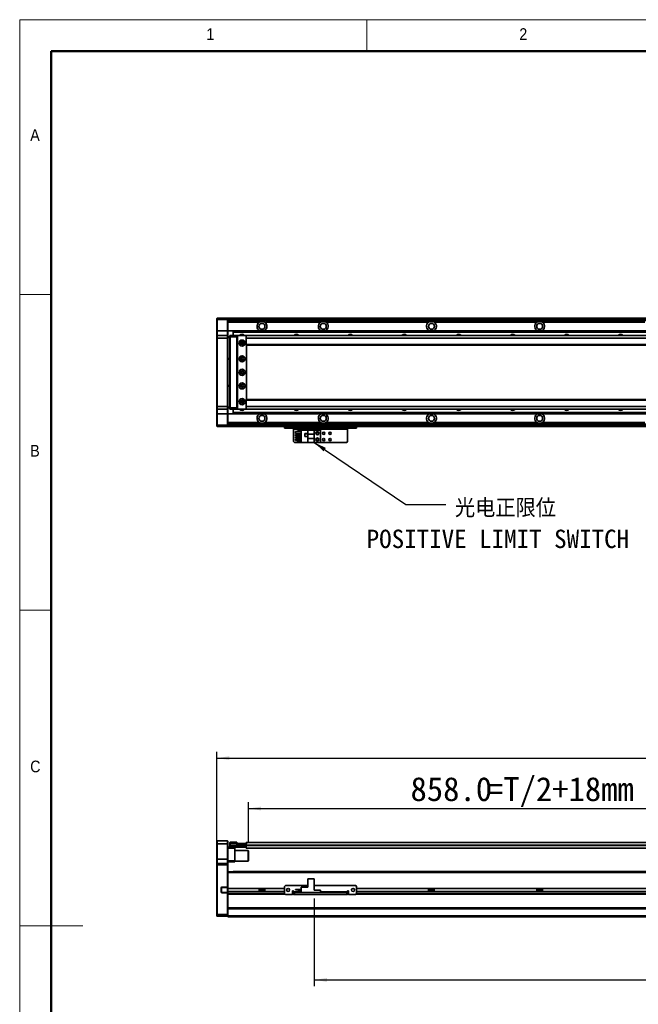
# Model space of a CAD drawing. Header units: millimetres. Extents: x 35 to 2905, y 35 to 2044.
# Tile 2 of 7: x 35 to 721, y 952 to 2044. Entities that reach past the tile are written whole.
import ezdxf

# ---------------------------------------------------------------- set-up
doc = ezdxf.new("R2010")
doc.units = ezdxf.units.MM
doc.header["$LTSCALE"] = 7
doc.layers.add('黑色实线', color=7, linetype='Continuous')
doc.styles.add('SLDTEXTSTYLE1', font='Gothic.ttf', dxfattribs={"width": 0.913})
doc.styles.add('SLDTEXTSTYLE8', font='txt')
doc.styles.add('SLDTEXTSTYLE9', font='txt', dxfattribs={"bigfont": 'bigfont'})
doc.dimstyles.new('SLDDIMSTYLE2', dxfattribs={"dimtxt": 0.18, "dimasz": 14, "dimexe": 0, "dimexo": 0.0625, "dimgap": 0, "dimtad": 0, "dimtih": 1, "dimtoh": 1, "dimdec": 0, "dimrnd": 1e-09, "dimzin": 0, "dimdsep": 46, "dimtxsty": 'Standard', "dimsah": 1, "dimcen": 0.09, "dimadec": 0, "dimazin": 0, "dimtfac": 14, "dimtdec": 0, "dimtofl": 0, "dimtmove": 0, "dimatfit": 3, "dimfxl": 0, "dimfrac": 2, "dimtolj": 1, "dimtzin": 0, "dimarcsym": 0})
doc.dimstyles.new('SLDDIMSTYLE6', dxfattribs={"dimtxt": 26.6, "dimasz": 14, "dimexe": 0, "dimexo": 0.0625, "dimgap": 6.65, "dimtad": 2, "dimdec": 1, "dimrnd": 1e-09, "dimzin": 4, "dimdsep": 46, "dimtxsty": 'SLDTEXTSTYLE8', "dimsah": 1, "dimcen": 0.09, "dimadec": 0, "dimazin": 1, "dimtfac": 1, "dimtdec": 1, "dimtofl": 0, "dimtmove": 0, "dimatfit": 3, "dimfxl": 0, "dimfrac": 2, "dimtolj": 1, "dimtzin": 12, "dimarcsym": 0})

# ---------------------------------------------------------------- blocks, each defined once
blk = doc.blocks.new('SW_NOTE_7')
at = {"layer": '黑色实线', "color": 0, "attachment_point": 2}
for s, insert, char_height, style in [('光电正限位', (66.1, 6.2), 20.37, 'SLDTEXTSTYLE9'), ('POSITIVE LIMIT SWITCH', (57.7, -27.9), 20.373, 'SLDTEXTSTYLE8')]:
    blk.add_mtext(s, dxfattribs=dict(at, insert=insert, char_height=char_height, style=style))
blk = doc.blocks.new('_D_13')
at = {"layer": '黑色实线'}
for p, q in [((253.7, 1115.8), (253.7, 1232.3)), ((253.7, 1225.3), (2169.7, 1225.3)), ((2169.7, 1115.8), (2169.7, 1232.3))]:
    blk.add_line(p, q, dxfattribs=at)
for points in [[(253.7, 1225.3), (267.7, 1223.2), (267.7, 1227.4)], [(2169.7, 1225.3), (2155.7, 1227.4), (2155.7, 1223.2)]]:
    blk.add_solid(points, dxfattribs=at)
at = {"layer": '黑色实线', "insert": (1157.5, 1260.2), "char_height": 26.6, "attachment_point": 1, "style": 'SLDTEXTSTYLE8'}
blk.add_mtext('1916.0', dxfattribs=at)
blk = doc.blocks.new('_D_14')
at = {"layer": '黑色实线'}
for p, q in [((288.7, 1131.5), (288.7, 1176.4)), ((288.7, 1169.4), (1146.7, 1169.4)), ((1146.7, 1138.3), (1146.7, 1176.4))]:
    blk.add_line(p, q, dxfattribs=at)
for points in [[(288.7, 1169.4), (302.7, 1167.3), (302.7, 1171.5)], [(1146.7, 1169.4), (1132.7, 1171.5), (1132.7, 1167.3)]]:
    blk.add_solid(points, dxfattribs=at)
at = {"layer": '黑色实线', "char_height": 26.6, "attachment_point": 1, "style": 'SLDTEXTSTYLE8'}
for s, insert in [('858.0', (468.5, 1204.3)), ('=T/2+18mm', (553.3, 1204.3))]:
    blk.add_mtext(s, dxfattribs=dict(at, insert=insert))
blk = doc.blocks.new('_D_17')
at = {"layer": '黑色实线'}
for p, q in [((361.7, 1069.8), (361.7, 972.4)), ((1201.7, 1077.6), (1201.7, 972.4)), ((361.7, 979.4), (1201.7, 979.4))]:
    blk.add_line(p, q, dxfattribs=at)
for points in [[(361.7, 979.4), (375.7, 977.3), (375.7, 981.5)], [(1201.7, 979.4), (1187.7, 981.5), (1187.7, 977.3)]]:
    blk.add_solid(points, dxfattribs=at)
at = {"layer": '黑色实线', "insert": (777, 1014.3), "char_height": 26.6, "attachment_point": 1, "style": 'SLDTEXTSTYLE8'}
blk.add_mtext('840.0', dxfattribs=at)

msp = doc.modelspace()

# ---------------------------------------------------------------- linework, layer by layer
at = {"color": 7, "linetype": 'Continuous', "lineweight": 18}
for p, q in [((2905, 2044), (35, 2044)), ((35, 2044), (35, 35)), ((420, 2009), (420, 2044)), ((70, 2009), (2870, 2009)), ((70, 2009), (70, 70)), ((70, 1739.5), (35, 1739.5)), ((35, 1389.5), (70, 1389.5)), ((35, 1039.5), (105, 1039.5))]:
    msp.add_line(p, q, dxfattribs=at)
at = {"color": 7, "linetype": 'Continuous', "lineweight": 50}
for p, q in [((2870, 2009), (70, 2009)), ((70, 2009), (70, 70))]:
    msp.add_line(p, q, dxfattribs=at)
at = {"color": 7, "linetype": 'Continuous', "lineweight": 35}
for p, q in [((253.7263243, 1712.7123373), (254.0263145, 1713.0123387)), ((253.7263243, 1711.5123394), (253.7263243, 1712.7123373)), ((253.7263243, 1711.5123394), (254.0263145, 1711.5123394)), ((253.7263243, 1699.0123364), (253.7263243, 1711.5123394)), ((254.0263145, 1713.0123387), (254.0263145, 1711.5123394)), ((254.0263145, 1713.0123387), (265.4263138, 1713.0123387)), ((265.4263138, 1711.5123394), (254.0263145, 1711.5123394)), ((254.0263145, 1711.5123394), (254.0263145, 1699.0123364)), ((265.4263138, 1711.5123394), (265.4263138, 1713.0123387)), ((265.4263138, 1713.0123387), (265.7263188, 1712.7123373)), ((265.4263138, 1711.5123394), (265.7263188, 1711.5123394)), ((265.4263138, 1699.0123364), (265.4263138, 1711.5123394)), ((1172.2263007, 1713.0123387), (265.7263188, 1713.0123387)), ((265.7263188, 1713.0123387), (265.7263188, 1712.7123373)), ((265.7263188, 1712.7123373), (265.7263188, 1711.5123394)), ((1172.2263007, 1712.5123377), (265.7263188, 1712.5123377)), ((265.7263188, 1711.5123394), (265.7263188, 1699.0123364)), ((1172.2263007, 1710.5072002), (265.7263188, 1710.5072002)), ((300.5567401, 1708.5071998), (265.7263188, 1708.5071998)), ((368.5567288, 1708.5071998), (308.3557098, 1708.5071998)), ((308.3557098, 1706.9819803), (308.3557098, 1708.5071998)), ((321.7263131, 1712.812339), (1172.2263007, 1712.812339)), ((321.7263131, 1712.812339), (321.7263131, 1712.6123394)), ((321.7263131, 1712.6123394), (1172.2263007, 1712.6123394)), ((321.7263131, 1712.5123377), (321.7263131, 1712.6123394)), ((488.5567336, 1708.5071998), (374.8958914, 1708.5071998)), ((608.5567384, 1708.5071998), (494.8958962, 1708.5071998)), ((728.5567431, 1708.5071998), (614.8958712, 1708.5071998)), ((253.7263243, 1699.0123364), (254.0263145, 1699.0123364)), ((253.7263243, 1693.7123361), (253.7263243, 1699.0123364)), ((254.0263145, 1694.0123374), (253.7263243, 1693.7123361)), ((253.7263243, 1691.0123388), (253.7263243, 1693.7123361)), ((254.0263145, 1699.0123364), (254.0263145, 1694.0123374)), ((265.4263138, 1699.0123364), (254.0263145, 1699.0123364)), ((254.0263145, 1694.0123374), (254.0263145, 1691.0123388)), ((254.0263145, 1694.0123374), (265.4263138, 1694.0123374)), ((265.4263138, 1694.0123374), (265.4263138, 1699.0123364)), ((265.4263138, 1699.0123364), (265.7263188, 1699.0123364)), ((265.4263138, 1691.0123388), (265.4263138, 1694.0123374)), ((265.4263138, 1694.0123374), (265.7263188, 1693.7123361)), ((265.7263188, 1699.0123364), (265.7263188, 1693.7123361)), ((271.726331, 1699.0071992), (265.7263188, 1699.0071992)), ((265.7263188, 1693.7123361), (265.7263188, 1691.0123388)), ((265.7263188, 1692.5123381), (268.2263165, 1692.5123381)), ((268.2263165, 1693.7123361), (268.5263066, 1694.0123374)), ((268.2263165, 1692.5123381), (268.2263165, 1693.7123361)), ((268.2263165, 1692.5123381), (268.5263066, 1692.5123381)), ((268.2263165, 1613.5123382), (268.2263165, 1692.5123381)), ((268.5263066, 1694.0123374), (268.5263066, 1692.5123381)), ((268.5263066, 1694.0123374), (275.7263093, 1694.0123374)), ((268.5263066, 1692.5123381), (268.5263066, 1613.5123382)), ((275.7263093, 1692.5123381), (268.5263066, 1692.5123381)), ((271.726331, 1699.0071992), (1146.7263608, 1699.0071992)), ((271.726331, 1699.0071992), (271.726331, 1698.7141791)), ((271.726331, 1698.7141791), (1146.7263608, 1698.7141791)), ((271.726331, 1698.7141791), (271.726331, 1697.8153187)), ((271.726331, 1697.8153187), (1146.7263608, 1697.8153187)), ((271.726331, 1697.8153187), (271.726331, 1697.5222985)), ((271.726331, 1697.5222985), (271.726331, 1694.0123374)), ((271.726331, 1697.5222985), (1146.7263608, 1697.5222985)), ((275.7263093, 1694.0123374), (275.7263093, 1692.5123381)), ((275.7263093, 1694.0123374), (277.2263198, 1694.0123374)), ((276.9263296, 1693.7123361), (275.7263093, 1693.7123361)), ((275.7263093, 1692.5123381), (275.7263093, 1613.5123382)), ((277.2263198, 1694.0123374), (276.7263262, 1693.5123364)), ((276.7263262, 1693.5123364), (276.7263262, 1612.5123362)), ((286.2263231, 1694.0123374), (277.2263198, 1694.0123374)), ((286.7263167, 1693.5123364), (286.2263231, 1694.0123374)), ((2137.2263341, 1694.0123374), (286.2263231, 1694.0123374)), ((286.2263231, 1693.3740127), (286.2263231, 1691.0123351)), ((286.7263167, 1693.3740127), (286.7263167, 1693.5123364)), ((253.7263243, 1615.0123375), (253.7263243, 1691.0123388)), ((254.0263145, 1691.0123388), (253.7263243, 1691.0123388)), ((254.0263145, 1691.0123388), (254.0263145, 1615.0123375)), ((265.4263138, 1691.0123388), (254.0263145, 1691.0123388)), ((265.4263138, 1691.0123388), (265.7263188, 1691.0123388)), ((265.4263138, 1615.0123375), (265.4263138, 1691.0123388)), ((268.2263165, 1691.5123361), (265.7263188, 1691.5123361)), ((265.7263188, 1691.0123388), (265.7263188, 1615.0123375)), ((276.2263327, 1692.0123371), (276.2263327, 1614.0123392)), ((276.7263262, 1692.0123371), (276.2263327, 1692.0123371)), ((282.8719525, 1686.012338), (280.5806606, 1686.012338)), ((2137.2263341, 1691.0123351), (286.2263231, 1691.0123351)), ((286.2263231, 1691.0123351), (286.2263231, 1684.0123339)), ((2137.2263341, 1684.0123339), (286.2263231, 1684.0123339)), ((286.2263231, 1684.0123339), (286.2263231, 1683.0123338)), ((286.2263231, 1683.0123338), (2137.2263341, 1683.0123338)), ((286.7263167, 1623.0123388), (286.7263167, 1683.0123338)), ((265.7263188, 1668.5123379), (268.2263165, 1668.5123379)), ((268.2263165, 1667.5123378), (265.7263188, 1667.5123378)), ((265.7263188, 1638.5123367), (268.2263165, 1638.5123367)), ((268.2263165, 1637.5123384), (265.7263188, 1637.5123384)), ((280.5806606, 1620.0123365), (282.8719525, 1620.0123365)), ((2137.2263341, 1623.0123388), (286.2263231, 1623.0123388)), ((286.2263231, 1623.0123388), (286.2263231, 1622.0123405)), ((2137.2263341, 1622.0123405), (286.2263231, 1622.0123405)), ((286.2263231, 1622.0123405), (286.2263231, 1615.0123413)), ((254.0263145, 1615.0123375), (253.7263243, 1615.0123375)), ((253.7263243, 1612.3123365), (253.7263243, 1615.0123375)), ((254.0263145, 1612.0123389), (253.7263243, 1612.3123365)), ((253.7263243, 1607.0123362), (253.7263243, 1612.3123365)), ((254.0263145, 1607.0123362), (253.7263243, 1607.0123362)), ((253.7263243, 1594.512337), (253.7263243, 1607.0123362)), ((254.0263145, 1615.0123375), (265.4263138, 1615.0123375)), ((254.0263145, 1615.0123375), (254.0263145, 1612.0123389)), ((265.4263138, 1612.0123389), (254.0263145, 1612.0123389)), ((254.0263145, 1612.0123389), (254.0263145, 1607.0123362)), ((265.4263138, 1607.0123362), (254.0263145, 1607.0123362)), ((254.0263145, 1607.0123362), (254.0263145, 1594.512337)), ((265.4263138, 1615.0123375), (265.7263188, 1615.0123375)), ((265.4263138, 1612.0123389), (265.4263138, 1615.0123375)), ((265.4263138, 1612.0123389), (265.7263188, 1612.3123365)), ((265.4263138, 1607.0123362), (265.4263138, 1612.0123389)), ((265.7263188, 1607.0123362), (265.4263138, 1607.0123362)), ((265.4263138, 1594.512337), (265.4263138, 1607.0123362)), ((265.7263188, 1615.0123375), (265.7263188, 1612.3123365)), ((265.7263188, 1614.5123365), (268.2263165, 1614.5123365)), ((268.2263165, 1613.5123382), (265.7263188, 1613.5123382)), ((265.7263188, 1612.3123365), (265.7263188, 1607.0123362)), ((271.726331, 1607.0174771), (265.7263188, 1607.0174771)), ((265.7263188, 1607.0123362), (265.7263188, 1594.512337)), ((268.2263165, 1613.5123382), (268.5263066, 1613.5123382)), ((268.2263165, 1612.3123365), (268.2263165, 1613.5123382)), ((268.2263165, 1612.3123365), (268.5263066, 1612.0123389)), ((268.5263066, 1613.5123382), (275.7263093, 1613.5123382)), ((268.5263066, 1613.5123382), (268.5263066, 1612.0123389)), ((275.7263093, 1612.0123389), (268.5263066, 1612.0123389)), ((271.726331, 1612.0123389), (271.726331, 1608.5023741)), ((271.726331, 1608.5023741), (1146.7263608, 1608.5023741)), ((271.726331, 1608.5023741), (271.726331, 1608.2093577)), ((271.726331, 1608.2093577), (1146.7263608, 1608.2093577)), ((271.726331, 1608.2093577), (271.726331, 1607.3104936)), ((271.726331, 1607.3104936), (1146.7263608, 1607.3104936)), ((271.726331, 1607.3104936), (271.726331, 1607.0174771)), ((271.726331, 1607.0174771), (1146.7263608, 1607.0174771)), ((275.7263093, 1613.5123382), (275.7263093, 1612.0123389)), ((275.7263093, 1612.3123365), (276.9263296, 1612.3123365)), ((277.2263198, 1612.0123389), (275.7263093, 1612.0123389)), ((276.2263327, 1614.0123392), (276.7263262, 1614.0123392)), ((276.7263262, 1612.5123362), (277.2263198, 1612.0123389)), ((277.2263198, 1612.0123389), (286.2263231, 1612.0123389)), ((2137.2263341, 1615.0123413), (286.2263231, 1615.0123413)), ((286.2263231, 1615.0123413), (286.2263231, 1612.6506637)), ((286.2263231, 1612.0123389), (286.7263167, 1612.5123362)), ((2137.2263341, 1612.0123389), (286.2263231, 1612.0123389)), ((286.7263167, 1612.5123362), (286.7263167, 1612.6506637)), ((254.0263145, 1594.512337), (253.7263243, 1594.512337)), ((253.7263243, 1593.3123353), (253.7263243, 1594.512337)), ((254.0263145, 1594.512337), (265.4263138, 1594.512337)), ((254.0263145, 1594.512337), (254.0263145, 1593.0123376)), ((265.7263188, 1594.512337), (265.4263138, 1594.512337)), ((265.4263138, 1593.0123376), (265.4263138, 1594.512337)), ((300.5567401, 1597.5174765), (265.7263188, 1597.5174765)), ((1201.7263084, 1595.5174762), (265.7263188, 1595.5174762)), ((265.7263188, 1594.512337), (265.7263188, 1593.3123353)), ((368.5567288, 1597.5174765), (306.8959026, 1597.5174765)), ((488.5567336, 1597.5174765), (374.8958914, 1597.5174765)), ((608.5567384, 1597.5174765), (494.8958962, 1597.5174765)), ((728.5567431, 1597.5174765), (614.8958712, 1597.5174765)), ((254.0263145, 1593.0123376), (253.7263243, 1593.3123353)), ((265.4263138, 1593.0123376), (254.0263145, 1593.0123376)), ((265.7263188, 1593.3123353), (265.4263138, 1593.0123376)), ((265.7263188, 1593.3123353), (265.7263188, 1593.0123376)), ((1201.7263084, 1593.0123376), (265.7263188, 1593.0123376)), ((328.7263124, 1591.012341), (328.7263124, 1593.0123376)), ((329.7263293, 1591.012341), (328.7263124, 1591.012341)), ((329.7263293, 1593.0123376), (329.7263293, 1591.012341)), ((407.7263086, 1591.012341), (329.7263293, 1591.012341)), ((338.7263327, 1591.012341), (338.7263327, 1590.012339)), ((338.7263327, 1590.012339), (398.7263053, 1590.012339)), ((338.7263327, 1576.2123364), (338.7263327, 1590.012339)), ((341.0263269, 1587.5723409), (347.2263126, 1587.5723409)), ((341.0263269, 1585.0723359), (341.0263269, 1587.5723409)), ((341.0263269, 1585.0723359), (347.2263126, 1585.0723359)), ((341.0263269, 1584.0323391), (347.2263126, 1584.0323391)), ((341.0263269, 1582.5323361), (341.0263269, 1584.0323391)), ((343.4263079, 1587.5723409), (343.4263079, 1588.512336)), ((343.4263079, 1588.512336), (347.2263126, 1588.512336)), ((343.4263079, 1584.0323391), (343.4263079, 1585.0723359)), ((347.2263126, 1575.2123344), (347.2263126, 1588.8123411)), ((347.2263126, 1588.8123411), (354.7763138, 1588.8123411)), ((354.5263319, 1585.112338), (351.3263075, 1585.112338)), ((351.3263075, 1585.112338), (351.3263075, 1581.912336)), ((351.4263241, 1585.0123363), (351.4263241, 1582.0123377)), ((354.4263153, 1585.0123363), (351.4263241, 1585.0123363)), ((354.4263153, 1582.0123377), (354.4263153, 1585.0123363)), ((354.5263319, 1581.912336), (354.5263319, 1585.112338)), ((361.7263048, 1588.8123411), (354.7763138, 1588.8123411)), ((354.7763138, 1588.8123411), (354.7763138, 1584.5123353)), ((361.7263048, 1584.5123353), (354.7763138, 1584.5123353)), ((354.7763138, 1579.5123401), (354.7763138, 1584.5123353)), ((361.7263048, 1584.5123353), (361.7263048, 1588.8123411)), ((368.7263041, 1588.8123411), (361.7263048, 1588.8123411)), ((361.7263048, 1584.5123353), (361.7263048, 1579.5123401)), ((368.7263041, 1588.8123411), (368.7263041, 1575.2123344)), ((398.7263053, 1590.012339), (398.7263053, 1591.012341)), ((398.7263053, 1590.012339), (398.7263053, 1576.2123364)), ((407.7263086, 1591.012341), (407.7263086, 1593.0123376)), ((408.7263255, 1591.012341), (407.7263086, 1591.012341)), ((408.7263255, 1593.0123376), (408.7263255, 1591.012341)), ((338.7263327, 1576.2123364), (339.7263198, 1575.2123344)), ((347.2263126, 1575.2123344), (339.7263198, 1575.2123344)), ((341.0263269, 1582.5323361), (347.2263126, 1582.5323361)), ((341.0263269, 1579.9923363), (341.0263269, 1581.4923393)), ((341.0263269, 1581.4923393), (347.2263126, 1581.4923393)), ((341.0263269, 1579.9923363), (347.2263126, 1579.9923363)), ((341.0263269, 1578.9523396), (347.2263126, 1578.9523396)), ((341.0263269, 1577.4523365), (341.0263269, 1578.9523396)), ((341.0263269, 1577.4523365), (347.2263126, 1577.4523365)), ((343.4263079, 1581.4923393), (343.4263079, 1582.5323361)), ((343.4263079, 1578.9523396), (343.4263079, 1579.9923363)), ((343.4263079, 1575.5123394), (343.4263079, 1577.4523365)), ((343.4263079, 1575.5123394), (347.2263126, 1575.5123394)), ((347.2263126, 1575.2123344), (354.7763138, 1575.2123344)), ((351.3263075, 1581.912336), (354.5263319, 1581.912336)), ((351.4263241, 1582.0123377), (354.4263153, 1582.0123377)), ((354.7763138, 1579.5123401), (361.7263048, 1579.5123401)), ((354.7763138, 1579.5123401), (354.7763138, 1575.2123344)), ((354.7763138, 1575.2123344), (361.7263048, 1575.2123344)), ((361.7263048, 1575.2123344), (361.7263048, 1579.5123401)), ((368.7263041, 1575.2123344), (361.7263048, 1575.2123344)), ((397.7263181, 1575.2123344), (368.7263041, 1575.2123344)), ((397.7263181, 1575.2123344), (398.7263053, 1576.2123364)), ((254.0263145, 1133.442451), (253.7263243, 1133.1424459)), ((253.7263243, 1130.4424449), (253.7263243, 1133.1424459)), ((254.0263145, 1130.4424449), (253.7263243, 1130.4424449)), ((253.7263243, 1113.4424477), (253.7263243, 1130.4424449)), ((254.0263145, 1133.442451), (254.0263145, 1130.4424449)), ((254.0263145, 1133.442451), (265.4263138, 1133.442451)), ((254.0263145, 1130.4424449), (254.0263145, 1113.4424477)), ((265.4263138, 1130.4424449), (254.0263145, 1130.4424449)), ((265.4263138, 1130.4424449), (265.4263138, 1133.442451)), ((265.4263138, 1133.442451), (265.7263188, 1133.1424459)), ((265.4263138, 1130.4424449), (265.7263188, 1130.4424449)), ((265.4263138, 1113.4424477), (265.4263138, 1130.4424449)), ((265.7263188, 1133.1424459), (265.7263188, 1130.4424449)), ((265.7263188, 1130.4424449), (265.7263188, 1113.4424477)), ((265.7263188, 1126.4424442), (268.5263066, 1126.4424442)), ((273.7263053, 1125.4424497), (265.7263188, 1125.4424497)), ((268.2263165, 1131.6424503), (268.5263066, 1131.9424479)), ((268.2263165, 1130.4424449), (268.2263165, 1131.6424503)), ((268.2263165, 1127.9424473), (268.2263165, 1130.4424449)), ((268.2263165, 1130.4424449), (268.5263066, 1130.4424449)), ((268.2263165, 1126.7424493), (268.2263165, 1127.9424473)), ((268.5263066, 1127.9424473), (268.2263165, 1127.9424473)), ((268.5263066, 1126.4424442), (268.2263165, 1126.7424493)), ((268.5263066, 1131.9424479), (268.5263066, 1130.4424449)), ((268.5263066, 1131.9424479), (275.7263093, 1131.9424479)), ((275.7263093, 1130.4424449), (268.5263066, 1130.4424449)), ((268.5263066, 1130.4424449), (268.5263066, 1127.9424473)), ((268.5263066, 1127.9424473), (285.926333, 1127.9424473)), ((268.5263066, 1127.9424473), (268.5263066, 1126.4424442)), ((285.926333, 1126.4424442), (268.5263066, 1126.4424442)), ((273.7263053, 1126.4424442), (273.7263053, 1125.4424497)), ((273.7263053, 1125.4424497), (273.7263053, 1111.4424474)), ((275.7263093, 1131.9424479), (275.7263093, 1130.4424449)), ((275.7263093, 1128.1424507), (275.7263093, 1130.4424449)), ((275.7263093, 1128.4424483), (285.926333, 1128.4424483)), ((285.926333, 1128.1424507), (275.7263093, 1128.1424507)), ((276.2263327, 1128.6424442), (276.7263262, 1128.6424442)), ((276.2263327, 1128.4424483), (276.2263327, 1128.6424442)), ((276.7263262, 1128.6424442), (276.7263262, 1130.6424483)), ((276.7263262, 1130.6424483), (277.2263198, 1130.6424483)), ((277.2263198, 1128.6424442), (276.7263262, 1128.6424442)), ((277.2263198, 1130.6424483), (277.2263198, 1128.6424442)), ((277.2263198, 1130.6424483), (286.2263231, 1130.6424483)), ((277.2263198, 1128.6424442), (286.2263231, 1128.6424442)), ((285.926333, 1128.4424483), (285.926333, 1128.1424507)), ((285.926333, 1128.4424483), (286.2263231, 1128.1424507)), ((285.926333, 1128.4424483), (286.2263231, 1128.4424483)), ((285.926333, 1127.9424473), (285.926333, 1128.1424507)), ((285.926333, 1128.1424507), (286.2263231, 1128.1424507)), ((285.926333, 1127.9424473), (286.2263231, 1127.9424473)), ((285.926333, 1126.4424442), (285.926333, 1127.9424473)), ((285.926333, 1126.4424442), (286.2263231, 1126.7424493)), ((2137.2263341, 1131.7924454), (286.2263231, 1131.7924454)), ((286.2263231, 1131.7924454), (286.2263231, 1130.6424483)), ((286.2263231, 1128.6424442), (286.2263231, 1130.6424483)), ((286.2263231, 1130.6424483), (286.7263167, 1130.6424483)), ((286.2263231, 1128.7924468), (286.2263231, 1128.2924457)), ((286.2263231, 1128.2924457), (286.2263231, 1125.2924471)), ((1146.7263608, 1125.2924471), (286.2263231, 1125.2924471)), ((286.7263167, 1130.6424483), (286.7263167, 1130.4507597)), ((288.4263306, 1122.9424483), (273.7263053, 1122.9424483)), ((288.7263207, 1122.642447), (288.4263306, 1122.9424483)), ((288.4263306, 1110.9424463), (288.4263306, 1122.9424483)), ((288.7263207, 1122.642447), (288.7263207, 1111.2424477)), ((254.0263145, 1113.4424477), (253.7263243, 1113.4424477)), ((253.7263243, 1108.1424474), (253.7263243, 1113.4424477)), ((254.0263145, 1108.4424487), (253.7263243, 1108.1424474)), ((253.7263243, 1106.9424494), (253.7263243, 1108.1424474)), ((253.7263243, 1052.0667124), (253.7263243, 1106.9424494)), ((254.0263145, 1106.9424494), (253.7263243, 1106.9424494)), ((254.0263145, 1113.4424477), (254.0263145, 1108.4424487)), ((265.4263138, 1113.4424477), (254.0263145, 1113.4424477)), ((254.0263145, 1108.4424487), (254.0263145, 1106.9424494)), ((254.0263145, 1108.4424487), (265.4263138, 1108.4424487)), ((265.4263138, 1106.9424494), (254.0263145, 1106.9424494)), ((254.0263145, 1106.9424494), (254.0263145, 1051.9424479)), ((265.4263138, 1108.4424487), (265.4263138, 1113.4424477)), ((265.7263188, 1113.4424477), (265.4263138, 1113.4424477)), ((265.4263138, 1106.9424494), (265.4263138, 1108.4424487)), ((265.7263188, 1108.1424474), (265.4263138, 1108.4424487)), ((265.7263188, 1106.9424494), (265.4263138, 1106.9424494)), ((265.4263138, 1082.2924475), (265.4263138, 1106.9424494)), ((265.7263188, 1113.4424477), (265.7263188, 1108.1424474)), ((265.7263188, 1111.4424474), (273.7263053, 1111.4424474)), ((273.7263053, 1110.4424491), (265.7263188, 1110.4424491)), ((265.7263188, 1108.1424474), (265.7263188, 1106.9424494)), ((265.7263188, 1106.9424494), (265.7263188, 1099.0965969)), ((273.7263053, 1111.4424474), (273.7263053, 1110.4424491)), ((273.7263053, 1110.9424463), (288.4263306, 1110.9424463)), ((288.4263306, 1110.9424463), (288.7263207, 1111.2424477)), ((1201.7263084, 1099.3824533), (265.7263188, 1099.3824533)), ((265.7263188, 1099.0965969), (265.7263188, 1098.3824513)), ((265.7263188, 1080.8393403), (265.7263188, 1098.3824513)), ((271.726331, 1099.4424491), (1151.8763213, 1099.4424491)), ((271.726331, 1099.4424491), (271.726331, 1099.3824533)), ((258.4263145, 1081.492447), (258.7263196, 1081.492447)), ((258.4263145, 1081.492447), (258.4263145, 1076.7924475)), ((258.7263196, 1076.7924475), (258.7263196, 1081.492447)), ((259.2263131, 1082.2924475), (259.2263131, 1081.992448)), ((265.4263138, 1082.2924475), (259.2263131, 1082.2924475)), ((259.2263131, 1081.992448), (265.302053, 1081.992448)), ((265.4263138, 1082.2924475), (265.302053, 1081.992448)), ((265.302053, 1081.992448), (265.4263138, 1081.992448)), ((265.7263188, 1082.2924475), (265.4263138, 1082.2924475)), ((265.4263138, 1081.992448), (265.7263188, 1082.2924475)), ((265.4263138, 1081.992448), (265.4263138, 1076.2924475)), ((328.7263124, 1080.8393403), (265.7263188, 1080.8393403)), ((265.7263188, 1077.4393405), (265.7263188, 1080.8393403)), ((300.5567401, 1080.8393403), (300.5567401, 1077.4393405)), ((306.8959026, 1077.4393405), (306.8959026, 1080.8393403)), ((329.7263293, 1084.1393403), (328.7263124, 1083.1393401)), ((328.7263124, 1083.1393401), (328.7263124, 1075.1393407)), ((354.7763138, 1084.1393403), (329.7263293, 1084.1393403)), ((347.2263126, 1076.1393408), (347.2263126, 1082.3393415)), ((347.2263126, 1082.3393415), (354.7763138, 1082.3393415)), ((354.7763138, 1091.6393406), (354.7763138, 1082.3393415)), ((354.7763138, 1091.6393406), (361.7263048, 1091.6393406)), ((361.7263048, 1091.6393406), (361.7263048, 1078.7393401)), ((407.7263086, 1084.1393403), (361.7263048, 1084.1393403)), ((408.7263255, 1083.1393401), (407.7263086, 1084.1393403)), ((408.7263255, 1075.1393407), (408.7263255, 1083.1393401)), ((2014.7262721, 1080.8393403), (408.7263255, 1080.8393403)), ((488.5567336, 1080.8393403), (488.5567336, 1077.4393405)), ((494.8958962, 1077.4393405), (494.8958962, 1080.8393403)), ((608.5567384, 1080.8393403), (608.5567384, 1077.4393405)), ((614.8958712, 1077.4393405), (614.8958712, 1080.8393403)), ((258.4263145, 1076.7924475), (258.7263196, 1076.7924475)), ((259.2263131, 1075.992448), (259.2263131, 1076.2924475)), ((265.302053, 1076.2924475), (259.2263131, 1076.2924475)), ((259.2263131, 1075.992448), (265.4263138, 1075.992448)), ((265.302053, 1076.2924475), (265.4263138, 1075.992448)), ((265.4263138, 1076.2924475), (265.302053, 1076.2924475)), ((265.4263138, 1076.2924475), (265.7263188, 1075.992448)), ((265.4263138, 1075.992448), (265.7263188, 1075.992448)), ((265.4263138, 1051.9424479), (265.4263138, 1075.992448)), ((328.7263124, 1077.4393405), (265.7263188, 1077.4393405)), ((265.7263188, 1075.3824475), (265.7263188, 1077.4393405)), ((265.7263188, 1075.3824475), (265.7263188, 1074.6683047)), ((265.7263188, 1074.6683047), (265.7263188, 1059.0965908)), ((329.483202, 1074.3824483), (265.7263188, 1074.3824483)), ((306.8959026, 1079.439799), (300.5567401, 1079.439799)), ((328.7263124, 1075.1393407), (329.7263293, 1074.1393405)), ((329.7263293, 1074.1393405), (337.7263157, 1074.1393405)), ((338.7263327, 1078.1393412), (337.7263157, 1078.1393412)), ((337.7263157, 1078.1393412), (337.7263157, 1074.1393405)), ((338.7263327, 1077.4393405), (337.7263157, 1077.4393405)), ((338.7263327, 1074.3824483), (337.7263157, 1074.3824483)), ((338.7263327, 1077.139341), (338.7263327, 1078.1393412)), ((338.7263327, 1077.139341), (338.7263327, 1076.1393408)), ((338.7263327, 1074.1393405), (338.7263327, 1076.1393408)), ((338.7263327, 1076.1393408), (339.7263198, 1076.1393408)), ((339.7263198, 1074.1393405), (338.7263327, 1074.1393405)), ((339.7263198, 1076.1393408), (339.7263198, 1074.1393405)), ((397.7263181, 1076.1393408), (339.7263198, 1076.1393408)), ((397.7263181, 1074.1393405), (339.7263198, 1074.1393405)), ((341.0263269, 1079.38934), (341.0263269, 1079.6893413)), ((341.0263269, 1079.6893413), (347.2263126, 1079.6893413)), ((341.0263269, 1079.38934), (347.2263126, 1079.38934)), ((343.4263079, 1076.7393407), (343.4263079, 1077.4393405)), ((343.4263079, 1077.4393405), (347.2263126, 1077.4393405)), ((343.4263079, 1076.7393407), (347.2263126, 1076.7393407)), ((347.2263126, 1076.1393408), (368.7263041, 1076.1393408)), ((368.7263041, 1078.7393401), (361.7263048, 1078.7393401)), ((368.7263041, 1076.1393408), (368.7263041, 1078.7393401)), ((397.7263181, 1074.1393405), (397.7263181, 1076.1393408)), ((397.7263181, 1076.1393408), (398.7263053, 1076.1393408)), ((398.7263053, 1074.1393405), (397.7263181, 1074.1393405)), ((399.7263222, 1078.1393412), (398.7263053, 1078.1393412)), ((398.7263053, 1078.1393412), (398.7263053, 1077.139341)), ((399.7263222, 1077.4393405), (398.7263053, 1077.4393405)), ((398.7263053, 1076.1393408), (398.7263053, 1077.139341)), ((398.7263053, 1076.1393408), (398.7263053, 1074.1393405)), ((399.7263222, 1074.3824483), (398.7263053, 1074.3824483)), ((399.7263222, 1074.1393405), (399.7263222, 1078.1393412)), ((399.7263222, 1074.1393405), (407.7263086, 1074.1393405)), ((407.7263086, 1074.1393405), (408.7263255, 1075.1393407)), ((2015.4832511, 1074.3824483), (407.9694359, 1074.3824483)), ((2014.7262721, 1077.4393405), (408.7263255, 1077.4393405)), ((494.8958962, 1079.439799), (488.5567336, 1079.439799)), ((614.8958712, 1079.439799), (608.5567384, 1079.439799)), ((2157.7262788, 1059.3824479), (265.7263188, 1059.3824479)), ((265.7263188, 1059.0965908), (265.7263188, 1058.3824478)), ((253.7263243, 1052.0667124), (254.0263145, 1051.9424479)), ((253.7263243, 1050.2424479), (253.7263243, 1052.0667124)), ((253.7263243, 1050.2424479), (254.0263145, 1049.9424475)), ((254.0263145, 1051.9424479), (254.0263145, 1049.9424475)), ((254.0263145, 1051.9424479), (265.4263138, 1051.9424479)), ((265.4263138, 1049.9424475), (254.0263145, 1049.9424475)), ((265.7263188, 1052.0667124), (265.4263138, 1051.9424479)), ((265.4263138, 1049.9424475), (265.4263138, 1051.9424479)), ((265.7263188, 1050.2424479), (265.4263138, 1049.9424475)), ((2157.7262788, 1058.3824478), (265.7263188, 1058.3824478)), ((265.7263188, 1050.4424476), (265.7263188, 1058.3824478)), ((2157.7262788, 1050.4424476), (265.7263188, 1050.4424476)), ((265.7263188, 1049.4424474), (265.7263188, 1050.4424476)), ((2157.7262788, 1049.4424474), (265.7263188, 1049.4424474))]:
    msp.add_line(p, q, dxfattribs=at)
at = {"color": 8, "linetype": 'Continuous', "lineweight": 35}
for p, q in [((1172.2263007, 1712.0123367), (265.7263188, 1712.0123367)), ((1201.7263084, 1594.0123359), (265.7263188, 1594.0123359)), ((1146.7263608, 1128.7924468), (286.2263231, 1128.7924468)), ((1146.7263608, 1128.2924457), (286.2263231, 1128.2924457)), ((1201.7263084, 1098.3824513), (265.7263188, 1098.3824513)), ((328.7263124, 1075.3824475), (265.7263188, 1075.3824475)), ((338.7263327, 1075.3824475), (337.7263157, 1075.3824475)), ((343.4263079, 1077.139341), (338.7263327, 1077.139341)), ((398.7263053, 1077.139341), (368.7263041, 1077.139341)), ((399.7263222, 1075.3824475), (398.7263053, 1075.3824475)), ((2014.7262721, 1075.3824475), (408.7263255, 1075.3824475))]:
    msp.add_line(p, q, dxfattribs=at)
at = {"color": 7, "linetype": 'Continuous', "lineweight": 35}
for centre, radius in [((303.7263188, 1704.0123376), 3.3), ((371.7263188, 1704.0123376), 3.3), ((491.7263188, 1704.0123376), 3.3), ((611.7263188, 1704.0123376), 3.3), ((281.7263188, 1685.5123376), 3.36), ((281.7263188, 1685.5123376), 1.7), ((281.7263188, 1685.5123376), 1.6), ((281.7263188, 1685.5123376), 1.25), ((281.7263188, 1668.0123376), 3.36), ((281.7263188, 1668.0123376), 1.7), ((281.7263188, 1668.0123376), 1.6), ((281.7263188, 1668.0123376), 1.25), ((281.7263188, 1653.0123376), 3.36), ((281.7263188, 1653.0123376), 1.7), ((281.7263188, 1653.0123376), 1.6), ((281.7263188, 1653.0123376), 1.25), ((281.7263188, 1638.0123376), 3.36), ((281.7263188, 1638.0123376), 1.7), ((281.7263188, 1638.0123376), 1.6), ((281.7263188, 1638.0123376), 1.25), ((281.7263188, 1620.5123376), 3.36), ((281.7263188, 1620.5123376), 1.7), ((281.7263188, 1620.5123376), 1.6), ((281.7263188, 1620.5123376), 1.25), ((303.7263188, 1602.0123376), 3.3), ((371.7263188, 1602.0123376), 3.3), ((491.7263188, 1602.0123376), 3.3), ((611.7263188, 1602.0123376), 3.3), ((365.2263188, 1585.5123376), 1.75), ((365.2263188, 1585.5123376), 1.25), ((372.2263188, 1585.5123376), 1.25), ((379.2263188, 1585.5123376), 1.25), ((365.2263188, 1578.5123376), 1.75), ((365.2263188, 1578.5123376), 1.25), ((372.2263188, 1578.5123376), 1.25), ((379.2263188, 1578.5123376), 1.25), ((332.7263188, 1079.1393409), 1.7), ((404.7263188, 1079.1393409), 1.7)]:
    msp.add_circle(centre, radius, dxfattribs=at)
for centre, radius, start, end in [((303.7263188, 1704.0123376), 5.5, 125.1897877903, 245.5088204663), ((303.7263188, 1704.0123376), 5.5, 294.4911795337, 32.679209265), ((371.7263188, 1704.0123376), 5.5, 125.1897877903, 245.5088204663), ((371.7263188, 1704.0123376), 5.5, 294.4911795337, 54.8102122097), ((491.7263188, 1704.0123376), 5.5, 125.1897877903, 245.5088204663), ((491.7263188, 1704.0123376), 5.5, 294.4911795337, 54.8102122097), ((611.7263188, 1704.0123376), 5.5, 125.1897877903, 245.5088204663), ((611.7263188, 1704.0123376), 5.5, 294.4911795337, 54.8102122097), ((281.7263188, 1691.5071996), 3.75, 41.9157254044, 138.0842745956), ((341.7263188, 1691.5071996), 3.75, 41.9157203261, 138.0842796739), ((401.7263188, 1691.5071996), 3.75, 41.9157203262, 138.0842796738), ((461.7263188, 1691.5071996), 3.75, 41.9157203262, 138.0842796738), ((521.7263188, 1691.5071996), 3.75, 41.9157203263, 138.0842796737), ((581.7263188, 1691.5071996), 3.75, 41.9157203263, 138.0842796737), ((641.7263188, 1691.5071996), 3.75, 41.9157203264, 138.0842796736), ((701.7263188, 1691.5071996), 3.75, 41.9157203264, 138.0842796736), ((281.7263188, 1614.5174757), 3.75, 221.915725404, 318.084274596), ((303.7263188, 1602.0123376), 5.5, 114.4911795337, 234.8102122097), ((303.7263188, 1602.0123376), 5.5, 305.1897877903, 65.5088204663), ((341.7263188, 1614.5174757), 3.75, 221.9157203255, 318.0842796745), ((371.7263188, 1602.0123376), 5.5, 114.4911795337, 234.8102122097), ((371.7263188, 1602.0123376), 5.5, 305.1897877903, 65.5088204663), ((401.7263188, 1614.5174757), 3.75, 221.9157203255, 318.0842796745), ((461.7263188, 1614.5174757), 3.75, 221.9157203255, 318.0842796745), ((491.7263188, 1602.0123376), 5.5, 114.4911795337, 234.8102122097), ((491.7263188, 1602.0123376), 5.5, 305.1897877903, 65.5088204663), ((521.7263188, 1614.5174757), 3.75, 221.9157203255, 318.0842796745), ((581.7263188, 1614.5174757), 3.75, 221.9157203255, 318.0842796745), ((611.7263188, 1602.0123376), 5.5, 114.4911795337, 234.8102122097), ((611.7263188, 1602.0123376), 5.5, 305.1897877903, 65.5088204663), ((641.7263188, 1614.5174757), 3.75, 221.9157203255, 318.0842796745), ((701.7263188, 1614.5174757), 3.75, 221.9157203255, 318.0842796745), ((259.2263188, 1081.4924479), 0.8, 90, 180), ((259.2263188, 1081.4924479), 0.5, 90, 180), ((259.2263188, 1076.7924479), 0.8, 180, 270), ((259.2263188, 1076.7924479), 0.5, 180, 270)]:
    msp.add_arc(centre, radius, start, end, dxfattribs=at)
for points, knots in [([(305.07811, 1709.3436318), (304.6605404, 1709.4187161), (303.6709095, 1709.5966641), (302.0595511, 1709.3703849), (301.0555727, 1708.7937194), (300.5567401, 1708.5071998)], [0, 0, 0, 0, 0.2686124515, 0.6366057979, 1, 1, 1, 1]), ([(308.3557098, 1708.5071998), (308.3599853, 1708.7314716), (308.368538, 1709.180099), (308.3868491, 1709.7355621), (308.3055759, 1710.1362595), (308.0972216, 1710.3650743), (307.7597023, 1710.4692573), (307.3285265, 1710.5022005), (306.8134093, 1710.5058694), (306.2635622, 1710.5048906), (305.7608019, 1710.4824469), (305.3848036, 1710.3833455), (305.1699127, 1710.1695), (305.0809129, 1709.8473578), (305.0741454, 1709.5507084), (305.0776131, 1709.3695857), (305.07811, 1709.3436318)], [0, 0, 0, 0, 0.0948860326, 0.1898076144, 0.2641619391, 0.3388859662, 0.4052544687, 0.4731459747, 0.5475490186, 0.6255178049, 0.703826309, 0.7798809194, 0.8488465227, 0.9147199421, 0.9877798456, 1, 1, 1, 1]), ([(308.3557098, 1706.9819803), (308.3425499, 1707.0023769), (308.2981214, 1707.0712369), (308.1105955, 1707.3449886), (307.7284932, 1707.8098037), (307.1663874, 1708.3280187), (306.5527671, 1708.7469051), (305.9797301, 1709.0405261), (305.5091139, 1709.2209722), (305.1921085, 1709.31497), (305.0915674, 1709.3401937), (305.0794856, 1709.3432804), (305.07811, 1709.3436318)], [0, 0, 0, 0, 0.03820648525, 0.12898712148, 0.27699820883, 0.43175040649, 0.56430614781, 0.67596000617, 0.78805432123, 0.88958477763, 0.98742846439, 1, 1, 1, 1]), ([(374.8958914, 1708.5071998), (374.4363905, 1708.7765941), (373.4879809, 1709.3326235), (371.8040874, 1709.5920547), (370.0619225, 1709.3765373), (369.0563495, 1708.79576), (368.5567288, 1708.5071998)], [0, 0, 0, 0, 0.235691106, 0.4864662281, 0.7448498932, 1, 1, 1, 1]), ([(494.8958962, 1708.5071998), (494.4363953, 1708.7765941), (493.4879773, 1709.3326285), (491.8040813, 1709.592054), (490.0619188, 1709.3765327), (489.0563543, 1708.7957601), (488.5567336, 1708.5071998)], [0, 0, 0, 0, 0.23569111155, 0.48647057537, 0.74484988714, 1, 1, 1, 1]), ([(614.8958712, 1708.5071998), (614.4363804, 1708.7765944), (613.4879753, 1709.3326342), (611.8040854, 1709.5920528), (610.0619237, 1709.376533), (609.0563591, 1708.7957602), (608.5567384, 1708.5071998)], [0, 0, 0, 0, 0.2356881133, 0.4864685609, 0.7448488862, 1, 1, 1, 1]), ([(300.5567401, 1597.5174765), (301.016241, 1597.2480822), (301.964659, 1596.6920478), (303.648555, 1596.4326223), (305.3907174, 1596.6481436), (306.396282, 1597.2289162), (306.8959026, 1597.5174765)], [0, 0, 0, 0, 0.23569111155, 0.48647057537, 0.74484988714, 1, 1, 1, 1]), ([(368.5567288, 1597.5174765), (369.0162298, 1597.2480822), (369.9646478, 1596.6920478), (371.6485438, 1596.4326223), (373.3907062, 1596.6481436), (374.3962708, 1597.2289162), (374.8958914, 1597.5174765)], [0, 0, 0, 0, 0.23569111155, 0.48647057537, 0.74484988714, 1, 1, 1, 1]), ([(488.5567336, 1597.5174765), (489.0162346, 1597.2480822), (489.9646525, 1596.6920478), (491.6485485, 1596.4326223), (493.390711, 1596.6481436), (494.3962755, 1597.2289162), (494.8958962, 1597.5174765)], [0, 0, 0, 0, 0.23569111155, 0.48647057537, 0.74484988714, 1, 1, 1, 1]), ([(608.5567384, 1597.5174765), (609.0162291, 1597.248082), (609.9646342, 1596.6920422), (611.6485241, 1596.4326236), (613.3906858, 1596.6481433), (614.3962505, 1597.2289161), (614.8958712, 1597.5174765)], [0, 0, 0, 0, 0.2356881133, 0.4864685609, 0.7448488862, 1, 1, 1, 1])]:
    msp.add_open_spline(points, degree=3, knots=knots, dxfattribs=at)

# ---------------------------------------------------------------- block references
at = {"layer": '黑色实线', "color": 7}
msp.add_blockref('SW_NOTE_7', (507.6891514, 1506.4894838), dxfattribs=at)

# ---------------------------------------------------------------- texts
at = {"color": 7, "linetype": 'Continuous', "lineweight": 0, "char_height": 12.9645833, "attachment_point": 1, "style": 'SLDTEXTSTYLE1'}
for s, insert in [('1', (242.0833333, 2034.5241742)), ('2', (589.1666667, 2034.5241742)), ('A', (46.6666667, 1922.5241462)), ('B', (46.6666667, 1572.5241462)), ('C', (46.6666667, 1222.5241462))]:
    msp.add_mtext(s, dxfattribs=dict(at, insert=insert))

# ---------------------------------------------------------------- dimensions: what is measured, and where the dimension line sits
at = {"layer": '黑色实线'}
for base, p1, p2, picture, middle in [((2169.7263188, 1225.3434697), (253.7263188, 1106.9424479), (2169.7263188, 1106.9424479), '_D_13', (1209.5205278, 1225.3434697)), ((1201.7263188, 979.4424479), (361.7263188, 1078.7393409), (1201.7263188, 1086.4424479), '_D_17', (819.3934389, 979.4424479))]:
    dim = msp.add_linear_dim(base=base, p1=p1, p2=p2, dimstyle='SLDDIMSTYLE6', dxfattribs=at)
    dim.commit()
    dim.dimension.update_dxf_attribs({"geometry": picture, "text_midpoint": middle, "dimtype": 160})
dim = msp.add_linear_dim(base=(1146.7263188, 1169.3625684), p1=(288.7263188, 1122.6424479), p2=(1146.7263188, 1129.4424479), text='<>=T/2+18mm', dimstyle='SLDDIMSTYLE6', dxfattribs=at)
dim.commit()
dim.dimension.update_dxf_attribs({"geometry": '_D_14', "text_midpoint": (611.133627, 1169.3625684), "dimtype": 160})

# ---------------------------------------------------------------- leaders
at = {"layer": '黑色实线', "color": 7}
msp.add_leader([(361.7263188, 1575.2123376), (463.2391514, 1506.4894838), (507.6891514, 1506.4894838)], dimstyle='SLDDIMSTYLE2', dxfattribs=at)

doc.saveas('drawing.dxf')
